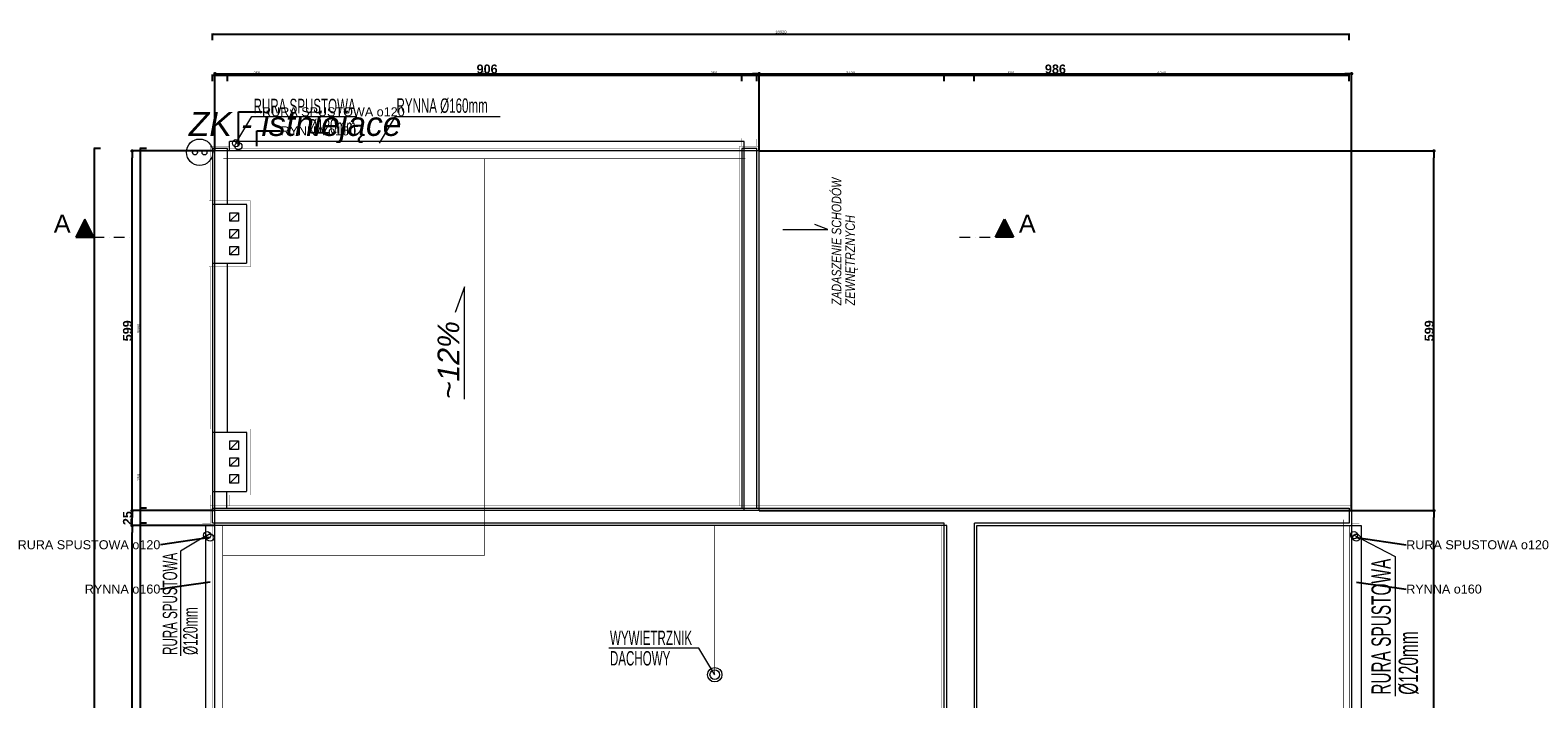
# Model space of a CAD drawing. Header units: millimetres. Extents: x 183299 to 1018155, y -286688 to 171278.
# Tile 9 of 100: x 183299 to 208395, y -20471 to -9334. Entities that reach past the tile are written whole.
import ezdxf

# ---------------------------------------------------------------- set-up
doc = ezdxf.new("R2010")
doc.units = ezdxf.units.MM
doc.header["$MEASUREMENT"] = 0
doc.linetypes.add('DASHED', pattern=[0.75, 0.5, -0.25])
doc.linetypes.add('Kropki i Kreski', pattern=[335.138881, 176.388884, -88.194442, 0, -70.555556])
for name, color, linetype, lineweight in [('AA_HATCH', 251, 'Continuous', 0), ('AA_OPIS', 251, 'Continuous', 0), ('AA_WIDOK', 254, 'Continuous', 0), ('AP wymiary', 40, 'Continuous', 0), ('E-ODGROMOWA', 5, 'Continuous', 25), ('grzejniki_Nr_Pióra__1', 7, 'Continuous', 13), ('inwentaryzacja_sciany_Nr_Pióra__1', 7, 'Continuous', 13), ('Konstrukcja - Dach_Nr_Pióra__1', 7, 'Continuous', 13), ('Konstrukcja - Dach_Nr_Pióra__20', 1, 'Continuous', 0), ('Znaczniki - Przekroje_Nr_Pióra__6', 251, 'Continuous', 18)]:
    doc.layers.add(name, color=color, linetype=linetype, lineweight=lineweight)
for name, color, linetype in [('EL-rozdzielnice', 5, 'Continuous'), ('ELEKTRYKA', 5, 'Continuous'), ('Wymiarowanie - Ogólne', 7, 'Continuous'), ('Znaczniki - Przekroje', 7, 'Continuous')]:
    doc.layers.add(name, color=color, linetype=linetype)
doc.layers.add('Znaczniki - Przekroje_Nr_Pióra__5', color=7, linetype='Continuous', lineweight=25, true_color=0x40a5ff)
doc.layers.add('Znaczniki - Przekroje_Nr_Pióra__85', color=7, linetype='Continuous', lineweight=20, true_color=0x80c2ff)
doc.styles.add('arial', font='ariali.ttf', dxfattribs={"height": 10})
doc.styles.add('DIM07', font='romans.shx', dxfattribs={"width": 0.7})
doc.styles.add('Dimensions', font='arial.ttf', dxfattribs={"width": 0.8})
doc.styles.add('GENERATED_STYLE_1', font='arial.ttf')
doc.styles.add('GENERATED_STYLE_2', font='arialbd.ttf')
doc.dimstyles.new('arch100', dxfattribs={"dimscale": 2, "dimtxt": 24, "dimasz": 15, "dimexe": 5, "dimexo": 20, "dimgap": 4, "dimtad": 1, "dimdec": 1, "dimrnd": 0.5, "dimdsep": 46, "dimtxsty": 'Dimensions', "dimblk": 'ARCHTICK', "dimcen": 2.5, "dimazin": 0, "dimtfac": 1, "dimtdec": 1, "dimtmove": 1, "dimatfit": 3, "dimldrblk": 'NONE', "dimfxl": 50, "dimfxlon": 1, "dimarcsym": 0})
doc.dimstyles.new('GENERATED_STYLE__1', dxfattribs={"dimtxt": 150, "dimasz": 114, "dimexe": 0.18, "dimexo": 0, "dimgap": 0.09, "dimtad": 1, "dimtih": 1, "dimtoh": 1, "dimdec": 0, "dimlfac": 0.1, "dimzin": 0, "dimdsep": 46, "dimtxsty": 'GENERATED_STYLE_2', "dimblk": 'ARROWHEAD_11', "dimblk1": 'ARROWHEAD_11', "dimblk2": 'ARROWHEAD_11', "dimcen": 0.09, "dimclrd": 256, "dimclre": 256, "dimclrt": 256, "dimazin": 0, "dimtfac": 1, "dimtdec": 4, "dimtmove": 0, "dimatfit": 3, "dimfxl": 1, "dimtolj": 1, "dimtzin": 0, "dimarcsym": 0})
doc.dimstyles.new('GENERATED_STYLE__2', dxfattribs={"dimtxt": 150, "dimasz": 114, "dimexe": 0.18, "dimexo": 0, "dimgap": 0.09, "dimtad": 1, "dimdec": 0, "dimlfac": 0.1, "dimzin": 0, "dimdsep": 46, "dimtxsty": 'GENERATED_STYLE_2', "dimblk": 'ARROWHEAD_11', "dimblk1": 'ARROWHEAD_11', "dimblk2": 'ARROWHEAD_11', "dimcen": 0.09, "dimclrd": 256, "dimclre": 256, "dimclrt": 256, "dimazin": 0, "dimtfac": 1, "dimtdec": 4, "dimtmove": 0, "dimatfit": 3, "dimfxl": 1, "dimtolj": 1, "dimtzin": 0, "dimarcsym": 0})
doc.dimstyles.new('GENERATED_STYLE__3', dxfattribs={"dimtxt": 150, "dimasz": 114, "dimexe": 0.18, "dimexo": 0, "dimgap": 0.09, "dimtad": 1, "dimdec": 0, "dimlfac": 0.1, "dimzin": 0, "dimdsep": 46, "dimtxsty": 'GENERATED_STYLE_2', "dimblk": 'ARROWHEAD_11', "dimblk1": 'ARROWHEAD_11', "dimblk2": 'ARROWHEAD_11', "dimcen": 0.09, "dimclrd": 256, "dimclre": 256, "dimclrt": 256, "dimazin": 0, "dimtfac": 1, "dimtdec": 4, "dimtmove": 2, "dimatfit": 3, "dimfxl": 1, "dimtolj": 1, "dimtzin": 0, "dimarcsym": 0})
doc.dimstyles.new('GENERATED_STYLE__4', dxfattribs={"dimtxt": 0.18, "dimasz": 91.2, "dimexe": 0.18, "dimexo": 0.0625, "dimgap": 0.09, "dimtad": 0, "dimtih": 1, "dimtoh": 1, "dimdec": 4, "dimzin": 0, "dimdsep": 46, "dimcen": 0.09, "dimadec": 0, "dimazin": 0, "dimtfac": 1, "dimtdec": 4, "dimtmove": 0, "dimatfit": 3, "dimldrblk": 'ARROWHEAD_5', "dimfxl": 1, "dimtolj": 1, "dimtzin": 0, "dimarcsym": 0})

# ---------------------------------------------------------------- blocks, each defined once
blk = doc.blocks.new('ARROWHEAD_11')
at = {"linetype": 'Continuous'}
blk.add_line((0, 0), (-1, 0), dxfattribs=at)
at = {"linetype": 'Continuous', "const_width": 0.25, "flags": 128}
blk.add_lwpolyline([(-0.125, 0, 1), (0.125, 0, 1)], format="xyb", close=True, dxfattribs=at)
blk = doc.blocks.new('*D764')
at = {"layer": 'Defpoints', "color": 0}
for p in [(184996, -17586), (186375, -17586), (186375, -46006)]:
    blk.add_point(p, dxfattribs=at)
at = {"layer": 'Wymiarowanie - Ogólne', "linetype": 'Continuous', "lineweight": -2}
for p, q in [((186375, -17586), (184995, -17586)), ((184996, -45892), (184996, -17700)), ((186375, -46006), (184995, -46006))]:
    blk.add_line(p, q, dxfattribs=at)
at = {"layer": 'Wymiarowanie - Ogólne', "lineweight": -2, "xscale": 114, "yscale": 114, "zscale": 114}
for p, rotation in [((184996, -17586), 90), ((184996, -46006), 270)]:
    blk.add_blockref('ARROWHEAD_11', p, dxfattribs=dict(at, rotation=rotation))
at = {"layer": 'Wymiarowanie - Ogólne', "insert": (184919, -31796), "char_height": 150, "attachment_point": 5, "rotation": 90, "style": 'GENERATED_STYLE_2'}
blk.add_mtext('\\A1;2842', dxfattribs=at)
blk = doc.blocks.new('*D765')
at = {"layer": 'Defpoints', "color": 0}
for p in [(184996, -17336), (186375, -17336), (186375, -17586)]:
    blk.add_point(p, dxfattribs=at)
at = {"layer": 'Wymiarowanie - Ogólne', "linetype": 'Continuous', "lineweight": -2}
for p, q in [((186375, -17336), (184995, -17336)), ((184996, -17472), (184996, -17450)), ((186375, -17586), (184995, -17586))]:
    blk.add_line(p, q, dxfattribs=at)
at = {"layer": 'Wymiarowanie - Ogólne', "lineweight": -2, "xscale": 114, "yscale": 114, "zscale": 114}
for p, rotation in [((184996, -17336), 90), ((184996, -17586), 270)]:
    blk.add_blockref('ARROWHEAD_11', p, dxfattribs=dict(at, rotation=rotation))
at = {"layer": 'Wymiarowanie - Ogólne', "insert": (184919, -17461), "char_height": 150, "attachment_point": 5, "rotation": 90, "style": 'GENERATED_STYLE_2'}
blk.add_mtext('\\A1;25', dxfattribs=at)
blk = doc.blocks.new('*D766')
at = {"layer": 'Defpoints', "color": 0}
for p in [(184996, -11346), (186375, -11346), (186375, -17336)]:
    blk.add_point(p, dxfattribs=at)
at = {"layer": 'Wymiarowanie - Ogólne', "linetype": 'Continuous', "lineweight": -2}
for p, q in [((186375, -11346), (184995, -11346)), ((184996, -17222), (184996, -11460)), ((186375, -17336), (184995, -17336))]:
    blk.add_line(p, q, dxfattribs=at)
at = {"layer": 'Wymiarowanie - Ogólne', "lineweight": -2, "xscale": 114, "yscale": 114, "zscale": 114}
for p, rotation in [((184996, -11346), 90), ((184996, -17336), 270)]:
    blk.add_blockref('ARROWHEAD_11', p, dxfattribs=dict(at, rotation=rotation))
at = {"layer": 'Wymiarowanie - Ogólne', "insert": (184919, -14341), "char_height": 150, "attachment_point": 5, "rotation": 90, "style": 'GENERATED_STYLE_2'}
blk.add_mtext('\\A1;599', dxfattribs=at)
blk = doc.blocks.new('*D767')
at = {"layer": 'Defpoints', "color": 0}
for p in [(195435, -10059), (186375, -11346), (195435, -11346)]:
    blk.add_point(p, dxfattribs=at)
at = {"layer": 'Wymiarowanie - Ogólne', "linetype": 'Continuous', "lineweight": -2}
for p, q in [((186375, -11346), (186375, -10059)), ((186489, -10059), (195321, -10059)), ((195435, -11346), (195435, -10059))]:
    blk.add_line(p, q, dxfattribs=at)
at = {"layer": 'Wymiarowanie - Ogólne', "lineweight": -2, "xscale": 114, "yscale": 114, "zscale": 114, "rotation": 180}
blk.add_blockref('ARROWHEAD_11', (186375, -10059), dxfattribs=at)
at = {"layer": 'Wymiarowanie - Ogólne', "lineweight": -2, "xscale": 114, "yscale": 114, "zscale": 114}
blk.add_blockref('ARROWHEAD_11', (195435, -10059), dxfattribs=at)
at = {"layer": 'Wymiarowanie - Ogólne', "insert": (190905, -9982), "char_height": 150, "attachment_point": 5, "style": 'GENERATED_STYLE_2'}
blk.add_mtext('\\A1;906', dxfattribs=at)
blk = doc.blocks.new('*D768')
at = {"layer": 'Defpoints', "color": 0}
for p in [(205295, -10059), (195435, -11346), (205295, -17336)]:
    blk.add_point(p, dxfattribs=at)
at = {"layer": 'Wymiarowanie - Ogólne', "linetype": 'Continuous', "lineweight": -2}
for p, q in [((195435, -11346), (195435, -10059)), ((195549, -10059), (205181, -10059)), ((205295, -17336), (205295, -10059))]:
    blk.add_line(p, q, dxfattribs=at)
at = {"layer": 'Wymiarowanie - Ogólne', "lineweight": -2, "xscale": 114, "yscale": 114, "zscale": 114, "rotation": 180}
blk.add_blockref('ARROWHEAD_11', (195435, -10059), dxfattribs=at)
at = {"layer": 'Wymiarowanie - Ogólne', "lineweight": -2, "xscale": 114, "yscale": 114, "zscale": 114}
blk.add_blockref('ARROWHEAD_11', (205295, -10059), dxfattribs=at)
at = {"layer": 'Wymiarowanie - Ogólne', "insert": (200365, -9982), "char_height": 150, "attachment_point": 5, "style": 'GENERATED_STYLE_2'}
blk.add_mtext('\\A1;986', dxfattribs=at)
blk = doc.blocks.new('*D769')
at = {"layer": 'Defpoints', "color": 0}
for p in [(195435, -17336), (206665, -17336), (205295, -29666)]:
    blk.add_point(p, dxfattribs=at)
at = {"layer": 'Wymiarowanie - Ogólne', "linetype": 'Continuous', "lineweight": -2}
for p, q in [((195435, -17336), (206665, -17336)), ((206665, -29552), (206665, -17450)), ((205295, -29666), (206665, -29666))]:
    blk.add_line(p, q, dxfattribs=at)
at = {"layer": 'Wymiarowanie - Ogólne', "lineweight": -2, "xscale": 114, "yscale": 114, "zscale": 114}
for p, rotation in [((206665, -17336), 90), ((206665, -29666), 270)]:
    blk.add_blockref('ARROWHEAD_11', p, dxfattribs=dict(at, rotation=rotation))
at = {"layer": 'Wymiarowanie - Ogólne', "insert": (206588, -23501), "char_height": 150, "attachment_point": 5, "rotation": 90, "style": 'GENERATED_STYLE_2'}
blk.add_mtext('\\A1;1233', dxfattribs=at)
blk = doc.blocks.new('*D770')
at = {"layer": 'Defpoints', "color": 0}
for p in [(195435, -11346), (206665, -11346), (195435, -17336)]:
    blk.add_point(p, dxfattribs=at)
at = {"layer": 'Wymiarowanie - Ogólne', "linetype": 'Continuous', "lineweight": -2}
for p, q in [((195435, -11346), (206665, -11346)), ((206665, -17222), (206665, -11460)), ((195435, -17336), (206665, -17336))]:
    blk.add_line(p, q, dxfattribs=at)
at = {"layer": 'Wymiarowanie - Ogólne', "lineweight": -2, "xscale": 114, "yscale": 114, "zscale": 114}
for p, rotation in [((206665, -11346), 90), ((206665, -17336), 270)]:
    blk.add_blockref('ARROWHEAD_11', p, dxfattribs=dict(at, rotation=rotation))
at = {"layer": 'Wymiarowanie - Ogólne', "insert": (206588, -14341), "char_height": 150, "attachment_point": 5, "rotation": 90, "style": 'GENERATED_STYLE_2'}
blk.add_mtext('\\A1;599', dxfattribs=at)
blk = doc.blocks.new('Płaszczyzna odcinająca_2_2', base_point=(184206, -12782))
at = {"layer": 'Znaczniki - Przekroje_Nr_Pióra__5', "linetype": 'Continuous'}
for points in [[(184056, -12782), (184356, -12782), (184206, -12482)], [(199667, -12782), (199367, -12782), (199517, -12482)]]:
    blk.add_hatch(color=256, dxfattribs=at).paths.add_polyline_path(points, flags=0)
for p, q in [((184206, -12482), (184056, -12782)), ((184356, -12782), (184206, -12482)), ((199367, -12782), (199517, -12482)), ((199517, -12482), (199667, -12782)), ((184056, -12782), (184356, -12782)), ((199667, -12782), (199367, -12782))]:
    blk.add_line(p, q, dxfattribs=at)
at = {"layer": 'Znaczniki - Przekroje_Nr_Pióra__85', "linetype": 'Kropki i Kreski'}
for p, q in [((184356, -12782), (184956, -12782)), ((198767, -12782), (199367, -12782))]:
    blk.add_line(p, q, dxfattribs=at)
at = {"layer": 'Znaczniki - Przekroje_Nr_Pióra__6', "linetype": 'Continuous', "char_height": 300, "attachment_point": 7, "style": 'GENERATED_STYLE_1'}
for insert in [(183692, -12705), (199757, -12705)]:
    blk.add_mtext('{A}', dxfattribs=dict(at, insert=insert))
blk = doc.blocks.new('ARROWHEAD_5')
at = {"linetype": 'Continuous'}
blk.add_line((0, 0), (-1, 0), dxfattribs=at)
blk.add_solid([(-1, 0.2679), (0, 0), (-1, -0.2679), (-1, 0.2679)], dxfattribs=at)
blk = doc.blocks.new('_ARCHTICK')
at = {"color": 0, "linetype": 'ByBlock', "ltscale": 0.1, "const_width": 0.15}
blk.add_lwpolyline([(-0.5, -0.5), (0.5, 0.5)], dxfattribs=at)
blk = doc.blocks.new('*D7973')
at = {"layer": 'AP wymiary', "color": 0, "lineweight": -2}
for p, q in [((185237, -17546), (185127, -17546)), ((185137, -45966), (185137, -17546)), ((185237, -45966), (185127, -45966))]:
    blk.add_line(p, q, dxfattribs=at)
at = {"layer": 'Defpoints', "color": 0}
for p in [(185137, -17546), (186335, -17546), (186335, -45966)]:
    blk.add_point(p, dxfattribs=at)
at = {"layer": 'AP wymiary', "color": 0, "lineweight": -2, "xscale": 30, "yscale": 30, "zscale": 30}
for p, rotation in [((185137, -17546), 90), ((185137, -45966), 270)]:
    blk.add_blockref('_ARCHTICK', p, dxfattribs=dict(at, rotation=rotation))
at = {"layer": 'AP wymiary', "color": 0, "ltscale": 0.01, "insert": (185105, -31756), "char_height": 48, "attachment_point": 5, "rotation": 90, "style": 'Dimensions'}
blk.add_mtext('28420', dxfattribs=at)
blk = doc.blocks.new('_None')
blk = doc.blocks.new('*D7974')
at = {"layer": 'AP wymiary', "color": 0, "lineweight": -2}
for p, q in [((185137, -17296), (185137, -16730)), ((185237, -17296), (185127, -17296)), ((185137, -17546), (185137, -17296)), ((185237, -17546), (185127, -17546))]:
    blk.add_line(p, q, dxfattribs=at)
at = {"layer": 'Defpoints', "color": 0}
for p in [(185137, -17296), (186335, -17296), (186335, -17546)]:
    blk.add_point(p, dxfattribs=at)
at = {"layer": 'AP wymiary', "color": 0, "lineweight": -2, "xscale": 30, "yscale": 30, "zscale": 30}
for p, rotation in [((185137, -17296), 90), ((185137, -17546), 270)]:
    blk.add_blockref('_ARCHTICK', p, dxfattribs=dict(at, rotation=rotation))
at = {"layer": 'AP wymiary', "color": 0, "ltscale": 0.01, "insert": (185105, -16781), "char_height": 48, "attachment_point": 5, "rotation": 90, "style": 'Dimensions'}
blk.add_mtext('250', dxfattribs=at)
blk = doc.blocks.new('*D7975')
at = {"layer": 'AP wymiary', "color": 0, "lineweight": -2}
for p, q in [((185237, -11306), (185127, -11306)), ((185137, -17296), (185137, -11306)), ((185237, -17296), (185127, -17296))]:
    blk.add_line(p, q, dxfattribs=at)
at = {"layer": 'Defpoints', "color": 0}
for p in [(185137, -11306), (186335, -11306), (186335, -17296)]:
    blk.add_point(p, dxfattribs=at)
at = {"layer": 'AP wymiary', "color": 0, "lineweight": -2, "xscale": 30, "yscale": 30, "zscale": 30}
for p, rotation in [((185137, -11306), 90), ((185137, -17296), 270)]:
    blk.add_blockref('_ARCHTICK', p, dxfattribs=dict(at, rotation=rotation))
at = {"layer": 'AP wymiary', "color": 0, "ltscale": 0.01, "insert": (185105, -14301), "char_height": 48, "attachment_point": 5, "rotation": 90, "style": 'Dimensions'}
blk.add_mtext('5990', dxfattribs=at)
blk = doc.blocks.new('*D7976')
at = {"layer": 'AP wymiary', "color": 0, "lineweight": -2}
for p, q in [((184471, -11306), (184361, -11306)), ((184371, -46216), (184371, -11306)), ((184471, -46216), (184361, -46216))]:
    blk.add_line(p, q, dxfattribs=at)
at = {"layer": 'Defpoints', "color": 0}
for p in [(184371, -11306), (185785, -11306), (185785, -46216)]:
    blk.add_point(p, dxfattribs=at)
at = {"layer": 'AP wymiary', "color": 0, "lineweight": -2, "xscale": 30, "yscale": 30, "zscale": 30}
for p, rotation in [((184371, -11306), 90), ((184371, -46216), 270)]:
    blk.add_blockref('_ARCHTICK', p, dxfattribs=dict(at, rotation=rotation))
at = {"layer": 'AP wymiary', "color": 0, "ltscale": 0.01, "insert": (184338, -28761), "char_height": 48, "attachment_point": 5, "rotation": 90, "style": 'Dimensions'}
blk.add_mtext('34910', dxfattribs=at)
blk = doc.blocks.new('*D7977')
at = {"layer": 'AP wymiary', "color": 0, "lineweight": -2}
for p, q in [((186335, -10181), (186335, -10071)), ((186335, -10081), (186585, -10081)), ((186585, -10181), (186585, -10071)), ((186585, -10081), (187123, -10081))]:
    blk.add_line(p, q, dxfattribs=at)
at = {"layer": 'Defpoints', "color": 0}
for p in [(186585, -10081), (186335, -11306), (186585, -11306)]:
    blk.add_point(p, dxfattribs=at)
at = {"layer": 'AP wymiary', "color": 0, "lineweight": -2, "xscale": 30, "yscale": 30, "zscale": 30, "rotation": 180}
blk.add_blockref('_ARCHTICK', (186335, -10081), dxfattribs=at)
at = {"layer": 'AP wymiary', "color": 0, "lineweight": -2, "xscale": 30, "yscale": 30, "zscale": 30}
blk.add_blockref('_ARCHTICK', (186585, -10081), dxfattribs=at)
at = {"layer": 'AP wymiary', "color": 0, "ltscale": 0.01, "insert": (187072, -10048), "char_height": 48, "attachment_point": 5, "style": 'Dimensions'}
blk.add_mtext('250', dxfattribs=at)
blk = doc.blocks.new('*D7978')
at = {"layer": 'AP wymiary', "color": 0, "lineweight": -2}
for p, q in [((186585, -10181), (186585, -10071)), ((186585, -10081), (195145, -10081)), ((195145, -10181), (195145, -10071))]:
    blk.add_line(p, q, dxfattribs=at)
at = {"layer": 'Defpoints', "color": 0}
for p in [(195145, -10081), (186585, -11306), (195145, -11306)]:
    blk.add_point(p, dxfattribs=at)
at = {"layer": 'AP wymiary', "color": 0, "lineweight": -2, "xscale": 30, "yscale": 30, "zscale": 30, "rotation": 180}
blk.add_blockref('_ARCHTICK', (186585, -10081), dxfattribs=at)
at = {"layer": 'AP wymiary', "color": 0, "lineweight": -2, "xscale": 30, "yscale": 30, "zscale": 30}
blk.add_blockref('_ARCHTICK', (195145, -10081), dxfattribs=at)
at = {"layer": 'AP wymiary', "color": 0, "ltscale": 0.01, "insert": (190865, -10048), "char_height": 48, "attachment_point": 5, "style": 'Dimensions'}
blk.add_mtext('8560', dxfattribs=at)
blk = doc.blocks.new('*D7979')
at = {"layer": 'AP wymiary', "color": 0, "lineweight": -2}
for p, q in [((195145, -10081), (194631, -10081)), ((195145, -10181), (195145, -10071)), ((195145, -10081), (195395, -10081)), ((195395, -10181), (195395, -10071))]:
    blk.add_line(p, q, dxfattribs=at)
at = {"layer": 'Defpoints', "color": 0}
for p in [(195395, -10081), (195145, -11306), (195395, -11306)]:
    blk.add_point(p, dxfattribs=at)
at = {"layer": 'AP wymiary', "color": 0, "lineweight": -2, "xscale": 30, "yscale": 30, "zscale": 30, "rotation": 180}
blk.add_blockref('_ARCHTICK', (195145, -10081), dxfattribs=at)
at = {"layer": 'AP wymiary', "color": 0, "lineweight": -2, "xscale": 30, "yscale": 30, "zscale": 30}
blk.add_blockref('_ARCHTICK', (195395, -10081), dxfattribs=at)
at = {"layer": 'AP wymiary', "color": 0, "ltscale": 0.01, "insert": (194681, -10048), "char_height": 48, "attachment_point": 5, "style": 'Dimensions'}
blk.add_mtext('250', dxfattribs=at)
blk = doc.blocks.new('*D7980')
at = {"layer": 'AP wymiary', "color": 0, "lineweight": -2}
for p, q in [((195395, -10181), (195395, -10071)), ((195395, -10081), (198515, -10081)), ((198515, -10181), (198515, -10071))]:
    blk.add_line(p, q, dxfattribs=at)
at = {"layer": 'Defpoints', "color": 0}
for p in [(198515, -10081), (195395, -11306), (198515, -17546)]:
    blk.add_point(p, dxfattribs=at)
at = {"layer": 'AP wymiary', "color": 0, "lineweight": -2, "xscale": 30, "yscale": 30, "zscale": 30, "rotation": 180}
blk.add_blockref('_ARCHTICK', (195395, -10081), dxfattribs=at)
at = {"layer": 'AP wymiary', "color": 0, "lineweight": -2, "xscale": 30, "yscale": 30, "zscale": 30}
blk.add_blockref('_ARCHTICK', (198515, -10081), dxfattribs=at)
at = {"layer": 'AP wymiary', "color": 0, "ltscale": 0.01, "insert": (196955, -10048), "char_height": 48, "attachment_point": 5, "style": 'Dimensions'}
blk.add_mtext('3120', dxfattribs=at)
blk = doc.blocks.new('*D7981')
at = {"layer": 'AP wymiary', "color": 0, "lineweight": -2}
for p, q in [((198515, -10181), (198515, -10071)), ((198515, -10081), (199015, -10081)), ((199015, -10181), (199015, -10071)), ((199015, -10081), (199676, -10081))]:
    blk.add_line(p, q, dxfattribs=at)
at = {"layer": 'Defpoints', "color": 0}
for p in [(199015, -10081), (198515, -17546), (199015, -17546)]:
    blk.add_point(p, dxfattribs=at)
at = {"layer": 'AP wymiary', "color": 0, "lineweight": -2, "xscale": 30, "yscale": 30, "zscale": 30, "rotation": 180}
blk.add_blockref('_ARCHTICK', (198515, -10081), dxfattribs=at)
at = {"layer": 'AP wymiary', "color": 0, "lineweight": -2, "xscale": 30, "yscale": 30, "zscale": 30}
blk.add_blockref('_ARCHTICK', (199015, -10081), dxfattribs=at)
at = {"layer": 'AP wymiary', "color": 0, "ltscale": 0.01, "insert": (199625, -10048), "char_height": 48, "attachment_point": 5, "style": 'Dimensions'}
blk.add_mtext('500', dxfattribs=at)
blk = doc.blocks.new('*D7982')
at = {"layer": 'AP wymiary', "color": 0, "lineweight": -2}
for p, q in [((199015, -10181), (199015, -10071)), ((199015, -10081), (205255, -10081)), ((205255, -10181), (205255, -10071))]:
    blk.add_line(p, q, dxfattribs=at)
at = {"layer": 'Defpoints', "color": 0}
for p in [(205255, -10081), (205255, -17296), (199015, -17546)]:
    blk.add_point(p, dxfattribs=at)
at = {"layer": 'AP wymiary', "color": 0, "lineweight": -2, "xscale": 30, "yscale": 30, "zscale": 30, "rotation": 180}
blk.add_blockref('_ARCHTICK', (199015, -10081), dxfattribs=at)
at = {"layer": 'AP wymiary', "color": 0, "lineweight": -2, "xscale": 30, "yscale": 30, "zscale": 30}
blk.add_blockref('_ARCHTICK', (205255, -10081), dxfattribs=at)
at = {"layer": 'AP wymiary', "color": 0, "ltscale": 0.01, "insert": (202135, -10048), "char_height": 48, "attachment_point": 5, "style": 'Dimensions'}
blk.add_mtext('6240', dxfattribs=at)
blk = doc.blocks.new('*D7983')
at = {"layer": 'AP wymiary', "color": 0, "lineweight": -2}
for p, q in [((186335, -9498), (186335, -9388)), ((186335, -9398), (205255, -9398)), ((205255, -9498), (205255, -9388))]:
    blk.add_line(p, q, dxfattribs=at)
at = {"layer": 'Defpoints', "color": 0}
for p in [(205255, -9398), (186335, -10827), (205255, -10827)]:
    blk.add_point(p, dxfattribs=at)
at = {"layer": 'AP wymiary', "color": 0, "lineweight": -2, "xscale": 30, "yscale": 30, "zscale": 30, "rotation": 180}
blk.add_blockref('_ARCHTICK', (186335, -9398), dxfattribs=at)
at = {"layer": 'AP wymiary', "color": 0, "lineweight": -2, "xscale": 30, "yscale": 30, "zscale": 30}
blk.add_blockref('_ARCHTICK', (205255, -9398), dxfattribs=at)
at = {"layer": 'AP wymiary', "color": 0, "ltscale": 0.01, "insert": (195795, -9365), "char_height": 48, "attachment_point": 5, "style": 'Dimensions'}
blk.add_mtext('18920', dxfattribs=at)

msp = doc.modelspace()

# ---------------------------------------------------------------- linework, layer by layer
at = {"layer": 'AA_HATCH'}
for points in [[(186765.05466, -12515.76422), (186625.05466, -12515.76422), (186625.05466, -12375.76422), (186765.05466, -12375.76422)], [(186765.05466, -12795.76422), (186625.05466, -12795.76422), (186625.05466, -12655.76422), (186765.05466, -12655.76422)], [(186765.05466, -13075.76422), (186625.05466, -13075.76422), (186625.05466, -12935.76422), (186765.05466, -12935.76422)], [(186765.05466, -16315.76422), (186625.05466, -16315.76422), (186625.05466, -16175.76422), (186765.05466, -16175.76422)], [(186765.05466, -16595.76422), (186625.05466, -16595.76422), (186625.05466, -16455.76422), (186765.05466, -16455.76422)], [(186765.05466, -16875.76422), (186625.05466, -16875.76422), (186625.05466, -16735.76422), (186765.05466, -16735.76422)]]:
    msp.add_lwpolyline(points, close=True, dxfattribs=at)
for points in [[(186625.05466, -12515.76422), (186765.05466, -12375.76422)], [(186625.05466, -12795.76422), (186765.05466, -12655.76422)], [(186625.05466, -13075.76422), (186765.05466, -12935.76422)], [(186625.05466, -16315.76422), (186765.05466, -16175.76422)], [(186625.05466, -16595.76422), (186765.05466, -16455.76422)], [(186625.05466, -16875.76422), (186765.05466, -16735.76422)]]:
    msp.add_lwpolyline(points, dxfattribs=at)
at = {"layer": 'AA_OPIS'}
for points in [[(186725.05466, -11215.76422), (186990.34976, -10773.97806), (188734.92868, -10773.97806)], [(189114.0446, -11215.76422), (189379.3397, -10773.97806), (191123.91862, -10773.97806)], [(195824.92516, -12651.47498), (196574.22033, -12651.47498), (196360.38471, -12572.32895)], [(190529.34348, -15478.47021), (190529.34348, -13606.03805), (190371.05141, -14033.70929)], [(186245.05466, -17745.76422), (185803.26851, -18011.05931), (185803.26851, -19755.63823)], [(205335.05466, -17745.76422), (206022.70351, -18099.49101), (206022.70351, -20425.59624)], [(194694.80389, -20068.41462), (194429.50879, -19626.62847), (192932.6604, -19626.62847)]]:
    msp.add_lwpolyline(points, dxfattribs=at)
at = {"layer": 'AA_WIDOK'}
for points, const_width in [([(186625.05466, -12175.76422), (186625.05466, -11265.76422), (186295.05466, -11265.76422), (186295.05466, -12175.76422)], 3), ([(195145.05466, -11135.76422), (186575.05466, -11135.76422), (186575.05466, -11265.76422)], 3), ([(195435.05466, -17255.76422), (195435.05466, -11265.76422), (195105.05466, -11265.76422), (195105.05466, -17255.76422)], 5), ([(195145.05466, -11265.76422), (195145.05466, -11135.76422)], 3), ([(195395.05466, -14005.76422), (197095.05466, -14005.76422), (197095.05466, -11145.76422), (195395.05466, -11145.76422), (195395.05466, -11265.76422)], 3), ([(186625.05466, -11295.76422), (195105.05466, -11295.76422)], 3), ([(195105.05466, -11305.76422), (186625.05466, -11305.76422)], 3), ([(186295.05466, -13275.76422), (186295.05466, -15975.76422)], 3), ([(186615.05466, -15975.76422), (186615.05466, -13275.76422)], 3), ([(186295.05466, -17075.76422), (186295.05466, -17295.76422)], 5), ([(200935.05466, -29945.76422), (198800.05466, -29945.76422), (198800.05466, -46255.76422), (186295.05466, -46255.76422), (186295.05466, -45925.76422), (198475.05466, -45925.76422), (198475.05466, -17585.76422), (186295.05466, -17585.76422), (186295.05466, -17255.76422), (205295.03636, -17255.76422), (205295.03636, -17585.76422), (199055.05466, -17585.76422), (199055.05466, -29615.76422), (200935.05466, -29615.76422)], 5), ([(186615.05466, -17255.76422), (186615.05466, -17075.76422)], 5), ([(186295.05466, -17545.76422), (186165.05466, -17545.76422)], 3), ([(186295.05466, -45965.76422), (186165.05466, -45965.76422), (186165.05466, -17545.76422)], 3), ([(205295.03636, -17545.76422), (205425.03636, -17545.76422), (205425.03636, -29455.78148), (231355.05466, -29455.78148)], 3), ([(186325.05466, -17585.76422), (186325.05466, -45925.76422)], 3), ([(186335.05466, -17585.76422), (186335.05466, -45925.76422)], 3), ([(205255.03636, -29615.76422), (205255.03636, -17585.76422)], 3), ([(231355.05466, -29615.78148), (205265.03636, -29615.78148), (205265.03636, -17585.76422)], 3)]:
    msp.add_lwpolyline(points, dxfattribs=dict(at, const_width=const_width))
at = {"layer": 'AA_WIDOK', "linetype": 'DASHED'}
for points in [[(186585.05466, -12235.76422), (186585.05466, -11305.76422), (186335.05466, -11305.76422), (186335.05466, -12235.76422)], [(195395.05466, -17295.76422), (195395.05466, -11305.76422), (195145.05466, -11305.76422), (195145.05466, -17295.76422)], [(186335.05466, -12235.76422), (186335.05466, -13215.76422), (186905.05466, -13215.76422), (186905.05466, -12235.76422), (186335.05466, -12235.76422)], [(186335.05466, -13215.76422), (186335.05466, -16035.76422)], [(186585.05466, -16035.76422), (186585.05466, -13215.76422)], [(186335.05466, -16035.76422), (186335.05466, -17015.76422), (186905.05466, -17015.76422), (186905.05466, -16035.76422), (186335.05466, -16035.76422)], [(186335.05466, -17015.76422), (186335.05466, -17295.76422)], [(186575.05466, -17295.76422), (186575.05466, -17015.76422)], [(200995.05466, -29905.76422), (198760.05466, -29905.76422), (198760.05466, -46215.76422), (186335.05466, -46215.76422), (186335.05466, -45965.76422), (198515.05466, -45965.76422), (198515.05466, -17545.76422), (186335.05466, -17545.76422), (186335.05466, -17295.76422), (205255.03636, -17295.76422), (205255.03636, -17545.76422), (199015.05466, -17545.76422), (199015.05466, -29655.76422), (200995.05466, -29655.76422)]]:
    msp.add_lwpolyline(points, dxfattribs=at)
at = {"layer": 'AA_WIDOK', "linetype": 'Continuous', "const_width": 3}
for points in [[(186275.05466, -12175.76422), (186275.05466, -13275.76422), (186965.05466, -13275.76422), (186965.05466, -12175.76422)], [(186275.05466, -15975.76422), (186275.05466, -17075.76422), (186965.05466, -17075.76422), (186965.05466, -15975.76422)]]:
    msp.add_lwpolyline(points, close=True, dxfattribs=at)
at = {"layer": 'AA_WIDOK', "linetype": 'Continuous'}
for centre in [(186725.05466, -11215.76422), (186245.05466, -17745.76422)]:
    msp.add_circle(centre, 60, dxfattribs=at)
at = {"layer": 'AA_WIDOK', "color": 4, "linetype": 'Continuous'}
msp.add_circle((205335.05466, -17745.76422), 60, dxfattribs=at)
at = {"layer": 'AA_WIDOK'}
for radius in [120, 80]:
    msp.add_circle((194694.80389, -20068.41462), radius, dxfattribs=at)
at = {"layer": 'E-ODGROMOWA', "const_width": 10}
for points in [[(195205.05466, -11475.76422), (186515.05466, -11475.76422)], [(190860.05466, -11475.76422), (190860.05466, -18085.76422)], [(205165.03636, -29565.76422), (205165.03636, -17485.76422)], [(186505.05466, -17585.76422), (186505.05466, -46025.76422)], [(194694.80389, -20068.41462), (194694.80389, -17585.76422)], [(190860.05466, -18085.76422), (186505.05466, -18085.76422)]]:
    msp.add_lwpolyline(points, dxfattribs=at)
at = {"layer": 'ELEKTRYKA', "linetype": 'Continuous', "lineweight": 15}
for centre, radius in [((186119.79322, -11367.04989), 219.99737), ((186042.17553, -11372.22503), 39.49286), ((186201.1343, -11372.22503), 39.49286)]:
    msp.add_circle(centre, radius, dxfattribs=at)
at = {"layer": 'grzejniki_Nr_Pióra__1', "linetype": 'Continuous'}
for p, q in [((195185.05466, -11185.76422), (186615.05466, -11185.76422)), ((186615.05466, -11345.76422), (186615.05466, -11185.76422)), ((195185.05466, -11345.76422), (195185.05466, -11185.76422)), ((186375.05466, -46255.76422), (186375.05466, -11345.76422)), ((195435.05466, -11345.76422), (186375.05466, -11345.76422)), ((195185.05466, -17335.76422), (195185.05466, -11345.76422)), ((195435.05466, -17335.76422), (195435.05466, -11345.76422)), ((186855.05466, -17335.76422), (186375.05466, -17335.76422)), ((195435.05466, -17335.76422), (186375.05466, -17335.76422)), ((198800.05466, -17335.76422), (205295.05466, -17335.76422)), ((205295.05466, -17335.76422), (205295.05466, -29665.76422)), ((186375.05466, -17585.76422), (186215.05466, -17585.76422)), ((186215.05466, -17585.76422), (186215.05466, -46005.76422)), ((198555.05466, -17585.76422), (186375.05466, -17585.76422)), ((198555.05466, -46005.76422), (198555.05466, -17585.76422)), ((199055.05466, -17585.76422), (205295.05466, -17585.76422)), ((199055.05466, -29695.76422), (199055.05466, -17585.76422)), ((205295.05466, -17585.76422), (205455.05466, -17585.76422)), ((205455.05466, -17585.76422), (205455.05466, -29505.76422))]:
    msp.add_line(p, q, dxfattribs=at)
for centre in [(186765.05466, -11265.76422), (186295.05466, -17785.76422), (205375.05466, -17785.76422)]:
    msp.add_circle(centre, 60, dxfattribs=at)
at = {"layer": 'inwentaryzacja_sciany_Nr_Pióra__1', "linetype": 'Continuous'}
msp.add_line((195435.05466, -17335.76422), (198800.05466, -17335.76422), dxfattribs=at)

# ---------------------------------------------------------------- block references
at = {"layer": 'Znaczniki - Przekroje'}
msp.add_blockref('Płaszczyzna odcinająca_2_2', (184206.36104, -12782.24099), dxfattribs=at)

# ---------------------------------------------------------------- texts
at = {"layer": 'AA_OPIS', "char_height": 240, "width": 2268.8905964, "line_spacing_factor": 0.85, "style": 'DIM07'}
for s, insert, attachment_point in [('{\\fArial Narrow|b0|i0|c238|p34;RURA SPUSTOWA\\fArial Narrow|b0|i0|c0|p34; \\fArial Narrow|b0|i0|c238|p34;%%C120mm}', (188717.47979, -11065.77634, 0), 9), ('{\\fArial Narrow|b0|i0|c238|p34;RYNNA\\fArial Narrow|b0|i0|c0|p34; \\fArial Narrow|b0|i0|c238|p34;%%C160mm}', (189396.78859, -10719.00642, 0), 7), ('{\\fArial Narrow|b0|i0|c238|p34;WYWIETRZNIK\\PDACHOWY}', (192950.10929, -19918.42674, 0), 7)]:
    msp.add_mtext(s, dxfattribs=dict(at, insert=insert, attachment_point=attachment_point))
at = {"layer": 'AA_OPIS', "rotation": 90}
for s, insert, char_height, width, attachment_point, line_spacing_factor, style in [('{\\W0.8;ZADASZENIE SCHODÓW\\PZEWNĘTRZNYCH}', (197075.98744, -13915.96333), 160, 3753.4993546, 7, 0.85, 'arial'), ('~12%', (190443.60541, -14179.67288), 360, 2375.7120128, 9, 0.857143, 'arial'), ('{\\fArial Narrow|b0|i0|c238|p34;RURA SPUSTOWA\\fArial Narrow|b0|i0|c0|p34; \\fArial Narrow|b0|i0|c238|p34;%%C120mm}', (186095.06679, -19738.18935, 0), 240, 2268.8905964, 7, 0.85, 'DIM07'), ('{\\fArial Narrow|b0|i0|c238|p34;RURA SPUSTOWA\\fArial Narrow|b0|i0|c0|p34; \\fArial Narrow|b0|i0|c238|p34;%%C120mm}', (206411.76788, -20402.33106, 0), 320, 3025.1874618, 7, 0.85, 'DIM07')]:
    msp.add_mtext(s, dxfattribs=dict(at, insert=insert, char_height=char_height, width=width, attachment_point=attachment_point, line_spacing_factor=line_spacing_factor, style=style))
at = {"layer": 'EL-rozdzielnice', "color": 1, "ltscale": 400, "style": 'arial'}
msp.add_text('ZK - istniejące', height=400, dxfattribs=at).set_placement((185939.4327, -11095.20373))
at = {"layer": 'Konstrukcja - Dach_Nr_Pióra__20', "linetype": 'Continuous', "char_height": 150, "style": 'GENERATED_STYLE_1'}
for s, insert, width, attachment_point in [('{RURA SPUSTOWA o120}', (187158.37677, -10694.57077), 2297.1440226, 4), ('{RYNNA o160}', (187466.70696, -11012.83797), 1216.4579107, 4), ('{RURA SPUSTOWA o120}', (185465.86148, -17905.04244), 2297.1529043, 6), ('{RURA SPUSTOWA o120}', (206204.24785, -17905.04244), 2297.1529043, 4), ('{RYNNA o160}', (185465.86148, -18643.09256), 1216.4576581, 6), ('{RYNNA o160}', (206204.24785, -18643.09256), 1216.4576581, 4)]:
    msp.add_mtext(s, dxfattribs=dict(at, insert=insert, width=width, attachment_point=attachment_point))

# ---------------------------------------------------------------- dimensions: what is measured, and where the dimension line sits
at = {"layer": 'AP wymiary'}
for base, p1, p2, picture, middle in [((205255.03636, -9397.52967), (186335.05466, -10827.27671), (205255.03636, -10827.27671), '*D7983', (195795.04551, -9365.02567)), ((195145.05466, -10080.95219), (186585.05466, -11305.76422), (195145.05466, -11305.76422), '*D7978', (190865.05466, -10048.44819)), ((198515.05466, -10080.95219), (195395.05466, -11305.76422), (198515.05466, -17545.76422), '*D7980', (196955.05466, -10048.44819)), ((205255.03636, -10080.95219), (199015.05466, -17545.76422), (205255.03636, -17295.76422), '*D7982', (202135.04551, -10048.44819))]:
    dim = msp.add_linear_dim(base=base, p1=p1, p2=p2, dimstyle='arch100', dxfattribs=at)
    dim.commit()
    dim.dimension.update_dxf_attribs({"geometry": picture, "text_midpoint": middle})
for base, p1, p2, picture, middle in [((186585.05466, -10080.95219), (186335.05466, -11305.76422), (186585.05466, -11305.76422), '*D7977', (187072.41409, -10080.95219)), ((195395.05466, -10080.95219), (195145.05466, -11305.76422), (195395.05466, -11305.76422), '*D7979', (194681.22208, -10080.95219)), ((199015.05466, -10080.95219), (198515.05466, -17545.76422), (199015.05466, -17545.76422), '*D7981', (199625.2716, -10080.95219))]:
    dim = msp.add_linear_dim(base=base, p1=p1, p2=p2, dimstyle='arch100', dxfattribs=at)
    dim.commit()
    dim.dimension.update_dxf_attribs({"geometry": picture, "text_midpoint": middle, "dimtype": 160})
for base, p1, p2, picture, middle in [((184370.95545, -11305.76422), (185784.63309, -46215.76422), (185784.63309, -11305.76422), '*D7976', (184338.45145, -28760.76422)), ((185137.34764, -11305.76422), (186335.05466, -17295.76422), (186335.05466, -11305.76422), '*D7975', (185104.84364, -14300.76422)), ((185137.34764, -17545.76422), (186335.05466, -45965.76422), (186335.05466, -17545.76422), '*D7973', (185104.84364, -31755.76422))]:
    dim = msp.add_linear_dim(base=base, p1=p1, p2=p2, angle=90, dimstyle='arch100', dxfattribs=at)
    dim.commit()
    dim.dimension.update_dxf_attribs({"geometry": picture, "text_midpoint": middle})
dim = msp.add_linear_dim(base=(185137.34764, -17295.76422), p1=(186335.05466, -17545.76422), p2=(186335.05466, -17295.76422), angle=90, dimstyle='arch100', dxfattribs=at)
dim.commit()
dim.dimension.update_dxf_attribs({"geometry": '*D7974', "text_midpoint": (185137.34764, -16780.97815), "dimtype": 160})
at = {"layer": 'Wymiarowanie - Ogólne', "linetype": 'Continuous'}
for base, p1, p2, picture, middle in [((195435.05466, -10059.10377), (186375.05466, -11345.76422), (195435.05466, -11345.76422), '*D767', (190905.05466, -9982.36377)), ((205295.05466, -10059.10377), (195435.05466, -11345.76422), (205295.05466, -17335.76422), '*D768', (200365.05466, -9982.36377))]:
    dim = msp.add_linear_dim(base=base, p1=p1, p2=p2, dimstyle='GENERATED_STYLE__1', dxfattribs=at)
    dim.commit()
    dim.dimension.update_dxf_attribs({"geometry": picture, "text_midpoint": middle})
for base, p1, p2, dimstyle, picture, middle in [((184995.63821, -11345.76422), (186375.05466, -17335.76422), (186375.05466, -11345.76422), 'GENERATED_STYLE__2', '*D766', (184918.89821, -14340.76422)), ((206664.95072, -11345.76422), (195435.05466, -17335.76422), (195435.05466, -11345.76422), 'GENERATED_STYLE__2', '*D770', (206588.21072, -14340.76422)), ((184995.63821, -17335.76422), (186375.05466, -17585.76422), (186375.05466, -17335.76422), 'GENERATED_STYLE__3', '*D765', (184919.04821, -17460.76422)), ((206664.95072, -17335.76422), (205295.05466, -29665.76422), (195435.05466, -17335.76422), 'GENERATED_STYLE__2', '*D769', (206588.36072, -23500.76422)), ((184995.63821, -17585.76422), (186375.05466, -46005.76422), (186375.05466, -17585.76422), 'GENERATED_STYLE__2', '*D764', (184918.89821, -31795.76422))]:
    dim = msp.add_linear_dim(base=base, p1=p1, p2=p2, angle=90, dimstyle=dimstyle, dxfattribs=at)
    dim.commit()
    dim.dimension.update_dxf_attribs({"geometry": picture, "text_midpoint": middle})

# ---------------------------------------------------------------- leaders
at = {"layer": 'Konstrukcja - Dach_Nr_Pióra__1', "linetype": 'Continuous', "annotation_type": 0, "has_hookline": 1}
for points, hookline_direction, text_width in [([(186765.05466, -11265.76422), (186765.05466, -10694.57077), (187158.28677, -10694.57077)], 0, 1833.6), ([(187073.38486, -11265.76422), (187073.38486, -11012.83797), (187466.61696, -11012.83797)], 0, 716.7), ([(186295.05466, -17785.76422), (185465.95148, -17905.04244)], 1, 1833.6), ([(205375.05466, -17785.76422), (206204.15785, -17905.04244)], 0, 1833.6), ([(186295.05466, -18525.08934), (185465.95148, -18643.09256)], 1, 716.7), ([(205375.05466, -18525.08934), (206204.15785, -18643.09256)], 0, 716.7)]:
    msp.add_leader(points, dimstyle='GENERATED_STYLE__4', dxfattribs=dict(at, hookline_direction=hookline_direction, text_width=text_width))

doc.saveas('drawing.dxf')
